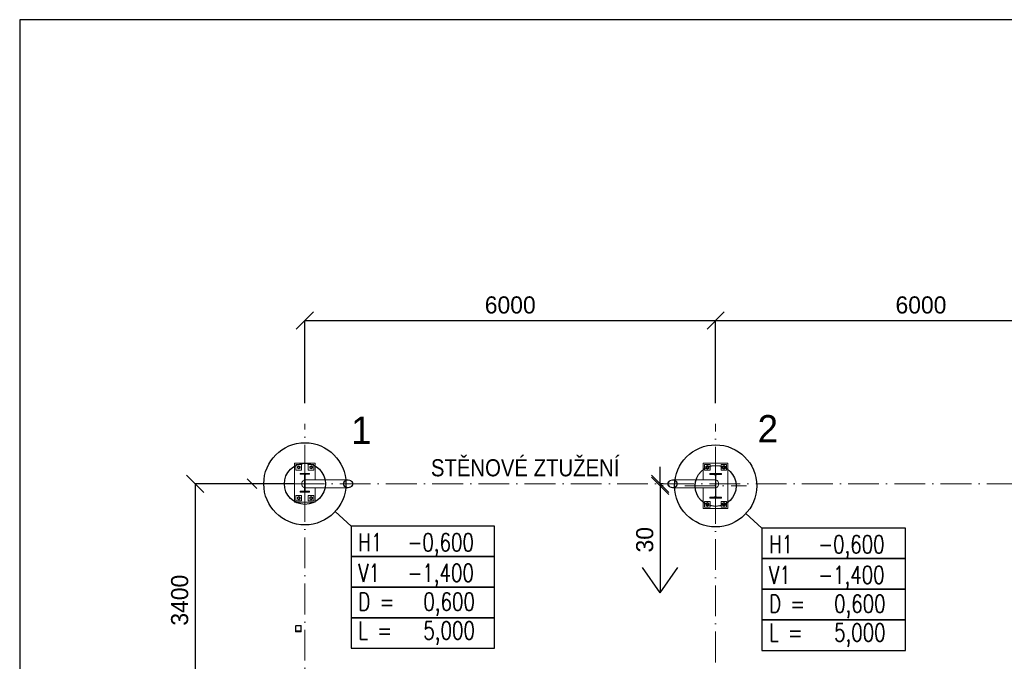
# Model space of a CAD drawing. Header units: millimetres. Extents: x -189 to 208706, y -45399 to 29996.
# Tile 5 of 16: x -189 to 14195, y 20622 to 29996. Entities that reach past the tile are written whole.
import ezdxf

# ---------------------------------------------------------------- set-up
doc = ezdxf.new("R2010")
doc.units = ezdxf.units.MM
doc.header["$LTSCALE"] = 0.5
doc.linetypes.add('ACAD_ISO10W100', pattern=[18, 12, -3, 0, -3])
doc.linetypes.add('XKITLINE00', pattern=[0])
for name, color, linetype in [('CISLA', 2, 'Continuous'), ('KOTY', 4, 'Continuous'), ('PILOTY', 2, 'Continuous')]:
    doc.layers.add(name, color=color, linetype=linetype)
for name, color, linetype, lineweight in [('Kóta', 4, 'Continuous', 0), ('Mřížka', 4, 'ACAD_ISO10W100', 0), ('Položka', 1, 'Continuous', 0), ('Text', 7, 'Continuous', 0)]:
    doc.layers.add(name, color=color, linetype=linetype, lineweight=lineweight)
doc.styles.add('ARIAL', font='ARIAL.TTF')
doc.styles.add('RomanS', font='romans.shx')
doc.dimstyles.new('ISO-25', dxfattribs={"dimscale": 100, "dimtxt": 2.5, "dimasz": 2.5, "dimexe": 0, "dimexo": 3, "dimgap": 1, "dimtad": 3, "dimdec": 0, "dimtxsty": 'Standard', "dimblk": 'OBLIQUE', "dimcen": 2.5, "dimclrd": 256, "dimclre": 256, "dimadec": 0, "dimazin": 0, "dimtfac": 1, "dimtdec": 0, "dimtmove": 0, "dimatfit": 3, "dimfxl": 0, "dimlwd": -1, "dimlwe": -1, "dimarcsym": 0})

# ---------------------------------------------------------------- blocks, each defined once
blk = doc.blocks.new('_Oblique')
at = {"color": 0, "linetype": 'ByBlock', "lineweight": -2}
blk.add_line((-0.5, -0.5), (0.5, 0.5), dxfattribs=at)
blk = doc.blocks.new('*D2')
at = {"layer": 'Defpoints', "color": 0}
for p in [(9977, 25602), (3977, 24092), (9977, 24092)]:
    blk.add_point(p, dxfattribs=at)
at = {"layer": 'KOTY'}
for p, q in [((3977, 24392), (3977, 25602)), ((3977, 25602), (9977, 25602)), ((9977, 24392), (9977, 25602))]:
    blk.add_line(p, q, dxfattribs=at)
at = {"layer": 'KOTY', "xscale": 250, "yscale": 250, "zscale": 250, "rotation": 180}
blk.add_blockref('_Oblique', (3977, 25602), dxfattribs=at)
at = {"layer": 'KOTY', "xscale": 250, "yscale": 250, "zscale": 250}
blk.add_blockref('_Oblique', (9977, 25602), dxfattribs=at)
at = {"layer": 'KOTY', "color": 0, "insert": (6977, 25827), "char_height": 250, "attachment_point": 5}
blk.add_mtext('6000', dxfattribs=at)
blk = doc.blocks.new('*D3')
at = {"layer": 'Defpoints', "color": 0}
for p in [(15977, 25602), (9977, 24092), (15977, 24092)]:
    blk.add_point(p, dxfattribs=at)
at = {"layer": 'KOTY'}
for p, q in [((9977, 24392), (9977, 25602)), ((9977, 25602), (15977, 25602)), ((15977, 24392), (15977, 25602))]:
    blk.add_line(p, q, dxfattribs=at)
at = {"layer": 'KOTY', "xscale": 250, "yscale": 250, "zscale": 250, "rotation": 180}
blk.add_blockref('_Oblique', (9977, 25602), dxfattribs=at)
at = {"layer": 'KOTY', "xscale": 250, "yscale": 250, "zscale": 250}
blk.add_blockref('_Oblique', (15977, 25602), dxfattribs=at)
at = {"layer": 'KOTY', "color": 0, "insert": (12977, 25827), "char_height": 250, "attachment_point": 5}
blk.add_mtext('6000', dxfattribs=at)
blk = doc.blocks.new('*D16')
at = {"layer": 'Defpoints', "color": 0}
for p in [(4125, 23215), (2374, 19815), (3732, 19815)]:
    blk.add_point(p, dxfattribs=at)
at = {"layer": 'KOTY'}
for p, q in [((3825, 23215), (2374, 23215)), ((2374, 23215), (2374, 19815)), ((3432, 19815), (2374, 19815))]:
    blk.add_line(p, q, dxfattribs=at)
at = {"layer": 'KOTY', "xscale": 250, "yscale": 250, "zscale": 250}
for p, rotation in [((2374, 23215), 90), ((2374, 19815), 270)]:
    blk.add_blockref('_Oblique', p, dxfattribs=dict(at, rotation=rotation))
at = {"layer": 'KOTY', "color": 0, "insert": (2149, 21515), "char_height": 250, "attachment_point": 5, "rotation": 90}
blk.add_mtext('3400', dxfattribs=at)
blk = doc.blocks.new('*D39')
at = {"layer": 'Defpoints', "color": 0}
for p in [(9168, 23185), (9511, 23215), (9511, 23185)]:
    blk.add_point(p, dxfattribs=at)
at = {"layer": 'KOTY'}
for p, q in [((9168, 23215), (9168, 23465)), ((9211, 23215), (9168, 23215)), ((9168, 23215), (9168, 23185)), ((9211, 23185), (9168, 23185)), ((9168, 23185), (9168, 22110))]:
    blk.add_line(p, q, dxfattribs=at)
at = {"layer": 'KOTY', "xscale": 250, "yscale": 250, "zscale": 250}
for p, rotation in [((9168, 23215), 270), ((9168, 23185), 90)]:
    blk.add_blockref('_Oblique', p, dxfattribs=dict(at, rotation=rotation))
at = {"layer": 'KOTY', "color": 0, "insert": (8943, 22398), "char_height": 250, "attachment_point": 5, "rotation": 90}
blk.add_mtext('30', dxfattribs=at)

msp = doc.modelspace()

# ---------------------------------------------------------------- linework, layer by layer
for p, q in [((71867.8, 29995.9), (-188.7, 29995.9)), ((-188.7, 29995.9), (-188.7, -18591.7)), ((4652.9, 22598.8), (4420.5, 22810.9)), ((10652.9, 22568.8), (10420.5, 22780.9))]:
    msp.add_line(p, q)
at = {"linetype": 'Continuous'}
for points in [[(4652.9, 22598.8), (4652.9, 22152.1), (6749, 22152.1), (6749, 22598.8)], [(10652.9, 22568.8), (10652.9, 22122.1), (12749, 22122.1), (12749, 22568.8)], [(4652.9, 22152.1), (4652.9, 21705.5), (6749, 21705.5), (6749, 22152.1)], [(10652.9, 22122.1), (10652.9, 21675.5), (12749, 21675.5), (12749, 22122.1)], [(4652.9, 21705.5), (4652.9, 21258.9), (6749, 21258.9), (6749, 21705.5)], [(10652.9, 21675.5), (10652.9, 21228.9), (12749, 21228.9), (12749, 21675.5)], [(4652.9, 21258.9), (4652.9, 20812.3), (6749, 20812.3), (6749, 21258.9)], [(10652.9, 21228.9), (10652.9, 20782.3), (12749, 20782.3), (12749, 21228.9)]]:
    msp.add_lwpolyline(points, close=True, dxfattribs=at)
at = {"layer": 'KOTY'}
for p, q in [((9168.5, 22110.3), (9168.5, 21622.8)), ((9168.5, 21622.8), (8909.8, 21991.2)), ((9168.5, 21622.8), (9427.2, 21991.2))]:
    msp.add_line(p, q, dxfattribs=at)
at = {"layer": 'Kóta', "linetype": 'XKITLINE00', "lineweight": 0}
for p, q in [((3136, 23286), (3277.4, 23144.6)), ((3236.8, 23215.3), (3406.7, 23215.3))]:
    msp.add_line(p, q, dxfattribs=at)
at = {"layer": 'Mřížka', "lineweight": 15, "ltscale": 75}
for p, q in [((3977.3, -970.4), (3977.3, 24092.1)), ((9977.3, 5754), (9977.3, 24092.1)), ((3136.8, 23215.3), (68450.2, 23215.3)), ((9527.3, 23185.3), (10427.3, 23185.3))]:
    msp.add_line(p, q, dxfattribs=at)
at = {"layer": 'PILOTY'}
for centre, radius in [((3977.3, 23215.3), 600), ((9977.3, 23185.3), 600), ((3977.3, 23215.3), 300), ((9977.3, 23185.3), 300)]:
    msp.add_circle(centre, radius, dxfattribs=at)
at = {"layer": 'Položka', "linetype": 'XKITLINE00', "lineweight": 0}
for p, q in [((3827.3, 23515.3), (3827.3, 22945.3)), ((3827.3, 23515.3), (4127.3, 23515.3)), ((3847.3, 23495.3), (3927.3, 23495.3)), ((3847.3, 23415.3), (3847.3, 23495.3)), ((3867.7, 23466.6), (3887.3, 23477.9)), ((3867.7, 23444), (3867.7, 23466.6)), ((3887.3, 23477.9), (3906.9, 23466.6)), ((3906.9, 23466.6), (3906.9, 23444)), ((3927.3, 23495.3), (3927.3, 23415.3)), ((4027.3, 23495.3), (4107.3, 23495.3)), ((4027.3, 23415.3), (4027.3, 23495.3)), ((4047.7, 23466.6), (4067.3, 23477.9)), ((4047.7, 23444), (4047.7, 23466.6)), ((4067.3, 23477.9), (4086.9, 23466.6)), ((4086.9, 23466.6), (4086.9, 23444)), ((4107.3, 23495.3), (4107.3, 23415.3)), ((4127.3, 23272.5), (4127.3, 23515.3)), ((9797.3, 23272.5), (9797.3, 23515.3)), ((9797.3, 23515.3), (10157.3, 23515.3)), ((9817.3, 23495.3), (9897.3, 23495.3)), ((9817.3, 23415.3), (9817.3, 23495.3)), ((9835.3, 23468), (9857.3, 23480.7)), ((9835.3, 23442.6), (9835.3, 23468)), ((9857.3, 23480.7), (9879.3, 23468)), ((9879.3, 23468), (9879.3, 23442.6)), ((9897.3, 23495.3), (9897.3, 23415.3)), ((10057.3, 23495.3), (10137.3, 23495.3)), ((10057.3, 23415.3), (10057.3, 23495.3)), ((10075.3, 23468), (10097.3, 23480.7)), ((10075.3, 23442.6), (10075.3, 23468)), ((10097.3, 23480.7), (10119.3, 23468)), ((10119.3, 23468), (10119.3, 23442.6)), ((10137.3, 23495.3), (10137.3, 23415.3)), ((10157.3, 23515.3), (10157.3, 22855.3)), ((3927.3, 23415.3), (3847.3, 23415.3)), ((3887.3, 23432.7), (3867.7, 23444)), ((3906.9, 23444), (3887.3, 23432.7)), ((3909.8, 23365.3), (4044.8, 23365.3)), ((3909.8, 23355.1), (3909.8, 23365.3)), ((3909.8, 23365.3), (4044.8, 23365.3)), ((3909.8, 23355.1), (3909.8, 23365.3)), ((3959, 23355.1), (3909.8, 23355.1)), ((3959, 23355.1), (3909.8, 23355.1)), ((3949.3, 23365.3), (3939.1, 23355.1)), ((3964.7, 23354), (3959, 23355.1)), ((3964.7, 23354), (3959, 23355.1)), ((3974, 23340.1), (3972.8, 23345.9)), ((3974, 23340.1), (3972.8, 23345.9)), ((3974, 23120.5), (3974, 23340.1)), ((3974, 23120.5), (3974, 23340.1)), ((3981.7, 23345.9), (3980.6, 23340.1)), ((3981.7, 23345.9), (3980.6, 23340.1)), ((3980.6, 23120.5), (3980.6, 23340.1)), ((3980.6, 23120.5), (3980.6, 23340.1)), ((3995.6, 23355.1), (3989.8, 23354)), ((3995.6, 23355.1), (3989.8, 23354)), ((4044.8, 23355.1), (3995.6, 23355.1)), ((4044.8, 23355.1), (3995.6, 23355.1)), ((4107.3, 23415.3), (4027.3, 23415.3)), ((4044.8, 23365.3), (4044.8, 23355.1)), ((4044.8, 23365.3), (4044.8, 23355.1)), ((4067.3, 23432.7), (4047.7, 23444)), ((4086.9, 23444), (4067.3, 23432.7)), ((9897.3, 23415.3), (9817.3, 23415.3)), ((9857.3, 23429.9), (9835.3, 23442.6)), ((9879.3, 23442.6), (9857.3, 23429.9)), ((9892.3, 23365.3), (10062.3, 23365.3)), ((9892.3, 23352.6), (9892.3, 23365.3)), ((9892.3, 23365.3), (10062.3, 23365.3)), ((9892.3, 23352.6), (9892.3, 23365.3)), ((9955.3, 23352.6), (9892.3, 23352.6)), ((9955.3, 23352.6), (9892.3, 23352.6)), ((9963.8, 23365.3), (9951.1, 23352.6)), ((9962.2, 23351.2), (9955.3, 23352.6)), ((9962.2, 23351.2), (9955.3, 23352.6)), ((9973.3, 23334.6), (9971.9, 23341.5)), ((9973.3, 23334.6), (9971.9, 23341.5)), ((9973.3, 23036), (9973.3, 23334.6)), ((9973.3, 23036), (9973.3, 23334.6)), ((9982.7, 23341.5), (9981.3, 23334.6)), ((9982.7, 23341.5), (9981.3, 23334.6)), ((9981.3, 23036), (9981.3, 23334.6)), ((9981.3, 23036), (9981.3, 23334.6)), ((9999.3, 23352.6), (9992.4, 23351.2)), ((9999.3, 23352.6), (9992.4, 23351.2)), ((10062.3, 23352.6), (9999.3, 23352.6)), ((10062.3, 23352.6), (9999.3, 23352.6)), ((10137.3, 23415.3), (10057.3, 23415.3)), ((10062.3, 23365.3), (10062.3, 23352.6)), ((10062.3, 23365.3), (10062.3, 23352.6)), ((10097.3, 23429.9), (10075.3, 23442.6)), ((10119.3, 23442.6), (10097.3, 23429.9)), ((3933.2, 23230.1), (3931.6, 23215.3)), ((3931.6, 23215.3), (3933.2, 23200.5)), ((3937.7, 23243.9), (3933.2, 23230.1)), ((3933.2, 23200.5), (3937.7, 23186.7)), ((3945, 23255.7), (3937.7, 23243.9)), ((3937.7, 23186.7), (3945, 23174.9)), ((3954.4, 23264.8), (3945, 23255.7)), ((3945, 23174.9), (3954.4, 23165.8)), ((3965.5, 23270.5), (3954.4, 23264.8)), ((3954.4, 23165.8), (3965.5, 23160.1)), ((3974, 23271.9), (3965.5, 23270.5)), ((3965.5, 23160.1), (3974, 23158.7)), ((3980.6, 23272.5), (4608.9, 23272.5)), ((3980.6, 23158.2), (4608.9, 23158.2)), ((4127.3, 22945.3), (4127.3, 23158.2)), ((4537.4, 23215.3), (4539.8, 23230.1)), ((4537.4, 23215.3), (4539.8, 23230.1)), ((4539.8, 23200.5), (4537.4, 23215.3)), ((4539.8, 23200.5), (4537.4, 23215.3)), ((4539.8, 23230.1), (4546.9, 23243.9)), ((4539.8, 23230.1), (4546.9, 23243.9)), ((4546.9, 23186.7), (4539.8, 23200.5)), ((4546.9, 23186.7), (4539.8, 23200.5)), ((4545.2, 23228.9), (4543, 23215.3)), ((4545.2, 23228.9), (4543, 23215.3)), ((4543, 23215.3), (4545.2, 23201.7)), ((4543, 23215.3), (4545.2, 23201.7)), ((4551.8, 23241.6), (4545.2, 23228.9)), ((4551.8, 23241.6), (4545.2, 23228.9)), ((4545.2, 23201.7), (4551.8, 23189)), ((4545.2, 23201.7), (4551.8, 23189)), ((4546.9, 23243.9), (4558.3, 23255.7)), ((4546.9, 23243.9), (4558.3, 23255.7)), ((4558.3, 23174.9), (4546.9, 23186.7)), ((4558.3, 23174.9), (4546.9, 23186.7)), ((4562.3, 23252.5), (4551.8, 23241.6)), ((4562.3, 23252.5), (4551.8, 23241.6)), ((4551.8, 23189), (4562.3, 23178.1)), ((4551.8, 23189), (4562.3, 23178.1)), ((4558.3, 23255.7), (4573.1, 23264.8)), ((4558.3, 23255.7), (4573.1, 23264.8)), ((4573.1, 23165.8), (4558.3, 23174.9)), ((4573.1, 23165.8), (4558.3, 23174.9)), ((4575.9, 23260.9), (4562.3, 23252.5)), ((4575.9, 23260.9), (4562.3, 23252.5)), ((4562.3, 23178.1), (4575.9, 23169.7)), ((4562.3, 23178.1), (4575.9, 23169.7)), ((4573.1, 23264.8), (4590.4, 23270.5)), ((4573.1, 23264.8), (4590.4, 23270.5)), ((4590.4, 23160.1), (4573.1, 23165.8)), ((4590.4, 23160.1), (4573.1, 23165.8)), ((4591.8, 23266.2), (4575.9, 23260.9)), ((4591.8, 23266.2), (4575.9, 23260.9)), ((4575.9, 23169.7), (4591.8, 23164.5)), ((4575.9, 23169.7), (4591.8, 23164.5)), ((4590.4, 23270.5), (4608.9, 23272.5)), ((4590.4, 23270.5), (4608.9, 23272.5)), ((4608.9, 23158.2), (4590.4, 23160.1)), ((4608.9, 23158.2), (4590.4, 23160.1)), ((4608.9, 23268), (4591.8, 23266.2)), ((4608.9, 23268), (4591.8, 23266.2)), ((4591.8, 23164.5), (4608.9, 23162.7)), ((4591.8, 23164.5), (4608.9, 23162.7)), ((4608.9, 23272.5), (4627.4, 23270.5)), ((4608.9, 23272.5), (4627.4, 23270.5)), ((4625.9, 23266.2), (4608.9, 23268)), ((4625.9, 23266.2), (4608.9, 23268)), ((4608.9, 23162.7), (4625.9, 23164.5)), ((4608.9, 23162.7), (4625.9, 23164.5)), ((4627.4, 23160.1), (4608.9, 23158.2)), ((4627.4, 23160.1), (4608.9, 23158.2)), ((4622.8, 23266.5), (4617.8, 23271.5)), ((4641.8, 23260.9), (4625.9, 23266.2)), ((4641.8, 23260.9), (4625.9, 23266.2)), ((4625.9, 23164.5), (4641.8, 23169.7)), ((4625.9, 23164.5), (4641.8, 23169.7)), ((4627.4, 23270.5), (4644.6, 23264.8)), ((4627.4, 23270.5), (4644.6, 23264.8)), ((4644.6, 23165.8), (4627.4, 23160.1)), ((4644.6, 23165.8), (4627.4, 23160.1)), ((4655.4, 23252.5), (4641.8, 23260.9)), ((4655.4, 23252.5), (4641.8, 23260.9)), ((4641.8, 23169.7), (4655.4, 23178.1)), ((4641.8, 23169.7), (4655.4, 23178.1)), ((4644.6, 23264.8), (4659.4, 23255.7)), ((4644.6, 23264.8), (4659.4, 23255.7)), ((4659.4, 23174.9), (4644.6, 23165.8)), ((4659.4, 23174.9), (4644.6, 23165.8)), ((4665.9, 23241.6), (4655.4, 23252.5)), ((4665.9, 23241.6), (4655.4, 23252.5)), ((4655.4, 23178.1), (4665.9, 23189)), ((4655.4, 23178.1), (4665.9, 23189)), ((4659.4, 23255.7), (4670.8, 23243.9)), ((4659.4, 23255.7), (4670.8, 23243.9)), ((4670.8, 23186.7), (4659.4, 23174.9)), ((4670.8, 23186.7), (4659.4, 23174.9)), ((4672.5, 23228.9), (4665.9, 23241.6)), ((4672.5, 23228.9), (4665.9, 23241.6)), ((4665.9, 23189), (4672.5, 23201.7)), ((4665.9, 23189), (4672.5, 23201.7)), ((4670.8, 23243.9), (4677.9, 23230.1)), ((4670.8, 23243.9), (4677.9, 23230.1)), ((4677.9, 23200.5), (4670.8, 23186.7)), ((4677.9, 23200.5), (4670.8, 23186.7)), ((4674.7, 23215.3), (4672.5, 23228.9)), ((4674.7, 23215.3), (4672.5, 23228.9)), ((4672.5, 23201.7), (4674.7, 23215.3)), ((4672.5, 23201.7), (4674.7, 23215.3)), ((4679.5, 23209.8), (4674.6, 23214.7)), ((4677.9, 23230.1), (4680.4, 23215.3)), ((4677.9, 23230.1), (4680.4, 23215.3)), ((4680.4, 23215.3), (4677.9, 23200.5)), ((4680.4, 23215.3), (4677.9, 23200.5)), ((9277.1, 23215.3), (9279.6, 23230.1)), ((9277.1, 23215.3), (9279.6, 23230.1)), ((9279.6, 23200.5), (9277.1, 23215.3)), ((9279.6, 23200.5), (9277.1, 23215.3)), ((9279.6, 23230.1), (9286.7, 23243.9)), ((9279.6, 23230.1), (9286.7, 23243.9)), ((9286.7, 23186.7), (9279.6, 23200.5)), ((9286.7, 23186.7), (9279.6, 23200.5)), ((9285, 23228.9), (9282.8, 23215.3)), ((9285, 23228.9), (9282.8, 23215.3)), ((9282.8, 23215.3), (9285, 23201.7)), ((9282.8, 23215.3), (9285, 23201.7)), ((9291.6, 23241.6), (9285, 23228.9)), ((9291.6, 23241.6), (9285, 23228.9)), ((9285, 23201.7), (9291.6, 23189)), ((9285, 23201.7), (9291.6, 23189)), ((9286.7, 23243.9), (9298.1, 23255.7)), ((9286.7, 23243.9), (9298.1, 23255.7)), ((9298.1, 23174.9), (9286.7, 23186.7)), ((9298.1, 23174.9), (9286.7, 23186.7)), ((9302.1, 23252.5), (9291.6, 23241.6)), ((9302.1, 23252.5), (9291.6, 23241.6)), ((9291.6, 23189), (9302.1, 23178.1)), ((9291.6, 23189), (9302.1, 23178.1)), ((9298.1, 23255.7), (9312.9, 23264.8)), ((9298.1, 23255.7), (9312.9, 23264.8)), ((9312.9, 23165.8), (9298.1, 23174.9)), ((9312.9, 23165.8), (9298.1, 23174.9)), ((9315.7, 23260.9), (9302.1, 23252.5)), ((9315.7, 23260.9), (9302.1, 23252.5)), ((9302.1, 23178.1), (9315.7, 23169.7)), ((9302.1, 23178.1), (9315.7, 23169.7)), ((9312.9, 23264.8), (9330.2, 23270.5)), ((9312.9, 23264.8), (9330.2, 23270.5)), ((9330.2, 23160.1), (9312.9, 23165.8)), ((9330.2, 23160.1), (9312.9, 23165.8)), ((9331.6, 23266.2), (9315.7, 23260.9)), ((9331.6, 23266.2), (9315.7, 23260.9)), ((9315.7, 23169.7), (9331.6, 23164.5)), ((9315.7, 23169.7), (9331.6, 23164.5)), ((9330.2, 23270.5), (9348.7, 23272.5)), ((9330.2, 23270.5), (9348.7, 23272.5)), ((9348.7, 23158.2), (9330.2, 23160.1)), ((9348.7, 23158.2), (9330.2, 23160.1)), ((9348.7, 23268), (9331.6, 23266.2)), ((9348.7, 23268), (9331.6, 23266.2)), ((9331.6, 23164.5), (9348.7, 23162.7)), ((9331.6, 23164.5), (9348.7, 23162.7)), ((9348.7, 23272.5), (9367.2, 23270.5)), ((9348.7, 23272.5), (9973.3, 23272.5)), ((9348.7, 23272.5), (9367.2, 23270.5)), ((9365.7, 23266.2), (9348.7, 23268)), ((9365.7, 23266.2), (9348.7, 23268)), ((9348.7, 23162.7), (9365.7, 23164.5)), ((9348.7, 23162.7), (9365.7, 23164.5)), ((9367.2, 23160.1), (9348.7, 23158.2)), ((9367.2, 23160.1), (9348.7, 23158.2)), ((9348.7, 23158.2), (9973.3, 23158.2)), ((9381.6, 23260.9), (9365.7, 23266.2)), ((9381.6, 23260.9), (9365.7, 23266.2)), ((9365.7, 23164.5), (9381.6, 23169.7)), ((9365.7, 23164.5), (9381.6, 23169.7)), ((9367.2, 23270.5), (9384.4, 23264.8)), ((9367.2, 23270.5), (9384.4, 23264.8)), ((9384.4, 23165.8), (9367.2, 23160.1)), ((9384.4, 23165.8), (9367.2, 23160.1)), ((9395.3, 23252.5), (9381.6, 23260.9)), ((9395.3, 23252.5), (9381.6, 23260.9)), ((9381.6, 23169.7), (9395.3, 23178.1)), ((9381.6, 23169.7), (9395.3, 23178.1)), ((9384.4, 23264.8), (9399.3, 23255.7)), ((9384.4, 23264.8), (9399.3, 23255.7)), ((9399.3, 23174.9), (9384.4, 23165.8)), ((9399.3, 23174.9), (9384.4, 23165.8)), ((9405.7, 23241.6), (9395.3, 23252.5)), ((9405.7, 23241.6), (9395.3, 23252.5)), ((9395.3, 23178.1), (9405.7, 23189)), ((9395.3, 23178.1), (9405.7, 23189)), ((9399.3, 23255.7), (9410.6, 23243.9)), ((9399.3, 23255.7), (9410.6, 23243.9)), ((9410.6, 23186.7), (9399.3, 23174.9)), ((9410.6, 23186.7), (9399.3, 23174.9)), ((9412.3, 23228.9), (9405.7, 23241.6)), ((9412.3, 23228.9), (9405.7, 23241.6)), ((9405.7, 23189), (9412.3, 23201.7)), ((9405.7, 23189), (9412.3, 23201.7)), ((9410.6, 23243.9), (9417.8, 23230.1)), ((9410.6, 23243.9), (9417.8, 23230.1)), ((9417.8, 23200.5), (9410.6, 23186.7)), ((9417.8, 23200.5), (9410.6, 23186.7)), ((9414.6, 23215.3), (9412.3, 23228.9)), ((9414.6, 23215.3), (9412.3, 23228.9)), ((9412.3, 23201.7), (9414.6, 23215.3)), ((9412.3, 23201.7), (9414.6, 23215.3)), ((9417.8, 23230.1), (9420.2, 23215.3)), ((9417.8, 23230.1), (9420.2, 23215.3)), ((9420.2, 23215.3), (9417.8, 23200.5)), ((9420.2, 23215.3), (9417.8, 23200.5)), ((9797.3, 22855.3), (9797.3, 23158.2)), ((9989.1, 23270.5), (9981.3, 23271.8)), ((9981.3, 23158.8), (9989.1, 23160.1)), ((10000.1, 23264.8), (9989.1, 23270.5)), ((9989.1, 23160.1), (10000.1, 23165.8)), ((10009.6, 23255.7), (10000.1, 23264.8)), ((10000.1, 23165.8), (10009.6, 23174.9)), ((10016.8, 23243.9), (10009.6, 23255.7)), ((10009.6, 23174.9), (10016.8, 23186.7)), ((10021.4, 23230.1), (10016.8, 23243.9)), ((10016.8, 23186.7), (10021.4, 23200.5)), ((10022.9, 23215.3), (10021.4, 23230.1)), ((10021.4, 23200.5), (10022.9, 23215.3)), ((3847.3, 23045.3), (3927.3, 23045.3)), ((3847.3, 22965.3), (3847.3, 23045.3)), ((3867.7, 23016.6), (3887.3, 23027.9)), ((3867.7, 22994), (3867.7, 23016.6)), ((3887.3, 23027.9), (3906.9, 23016.6)), ((3906.9, 23016.6), (3906.9, 22994)), ((3909.8, 23105.5), (3959, 23105.5)), ((3909.8, 23095.3), (3909.8, 23105.5)), ((3909.8, 23105.5), (3959, 23105.5)), ((3909.8, 23095.3), (3909.8, 23105.5)), ((4044.8, 23095.3), (3909.8, 23095.3)), ((4044.8, 23095.3), (3909.8, 23095.3)), ((3927.3, 23045.3), (3927.3, 22965.3)), ((3959, 23105.5), (3964.7, 23106.7)), ((3959, 23105.5), (3964.7, 23106.7)), ((3972.8, 23114.8), (3974, 23120.5)), ((3972.8, 23114.8), (3974, 23120.5)), ((3980.6, 23120.5), (3981.7, 23114.8)), ((3980.6, 23120.5), (3981.7, 23114.8)), ((3989.8, 23106.7), (3995.6, 23105.5)), ((3989.8, 23106.7), (3995.6, 23105.5)), ((3995.6, 23105.5), (4044.8, 23105.5)), ((3995.6, 23105.5), (4044.8, 23105.5)), ((4027.3, 23045.3), (4107.3, 23045.3)), ((4027.3, 22965.3), (4027.3, 23045.3)), ((4044.8, 23101.6), (4038.5, 23095.3)), ((4044.8, 23105.5), (4044.8, 23095.3)), ((4044.8, 23105.5), (4044.8, 23095.3)), ((4047.7, 23016.6), (4067.3, 23027.9)), ((4047.7, 22994), (4047.7, 23016.6)), ((4067.3, 23027.9), (4086.9, 23016.6)), ((4086.9, 23016.6), (4086.9, 22994)), ((4107.3, 23045.3), (4107.3, 22965.3)), ((9892.3, 23018), (9955.3, 23018)), ((9892.3, 23005.3), (9892.3, 23018)), ((9892.3, 23018), (9955.3, 23018)), ((9892.3, 23005.3), (9892.3, 23018)), ((9955.3, 23018), (9962.2, 23019.4)), ((9955.3, 23018), (9962.2, 23019.4)), ((9984.3, 23026.6), (9963, 23005.3)), ((9971.9, 23029.1), (9973.3, 23036)), ((9971.9, 23029.1), (9973.3, 23036)), ((9981.3, 23036), (9982.7, 23029.1)), ((9981.3, 23036), (9982.7, 23029.1)), ((9992.4, 23019.4), (9999.3, 23018)), ((9992.4, 23019.4), (9999.3, 23018)), ((9999.3, 23018), (10062.3, 23018)), ((9999.3, 23018), (10062.3, 23018)), ((10062.3, 23018), (10062.3, 23005.3)), ((10062.3, 23018), (10062.3, 23005.3)), ((3827.3, 22945.3), (4127.3, 22945.3)), ((3927.3, 22965.3), (3847.3, 22965.3)), ((3887.3, 22982.7), (3867.7, 22994)), ((3906.9, 22994), (3887.3, 22982.7)), ((4107.3, 22965.3), (4027.3, 22965.3)), ((4067.3, 22982.7), (4047.7, 22994)), ((4086.9, 22994), (4067.3, 22982.7)), ((9817.3, 22955.3), (9897.3, 22955.3)), ((9817.3, 22875.3), (9817.3, 22955.3)), ((9897.3, 22875.3), (9817.3, 22875.3)), ((9835.3, 22928), (9857.3, 22940.7)), ((9835.3, 22902.6), (9835.3, 22928)), ((9857.3, 22889.9), (9835.3, 22902.6)), ((9857.3, 22940.7), (9879.3, 22928)), ((9879.3, 22902.6), (9857.3, 22889.9)), ((9879.3, 22928), (9879.3, 22902.6)), ((10062.3, 23005.3), (9892.3, 23005.3)), ((10062.3, 23005.3), (9892.3, 23005.3)), ((9897.3, 22955.3), (9897.3, 22875.3)), ((10057.3, 22955.3), (10137.3, 22955.3)), ((10057.3, 22875.3), (10057.3, 22955.3)), ((10137.3, 22875.3), (10057.3, 22875.3)), ((10075.3, 22928), (10097.3, 22940.7)), ((10075.3, 22902.6), (10075.3, 22928)), ((10097.3, 22889.9), (10075.3, 22902.6)), ((10097.3, 22940.7), (10119.3, 22928)), ((10119.3, 22902.6), (10097.3, 22889.9)), ((10119.3, 22928), (10119.3, 22902.6)), ((10137.3, 22955.3), (10137.3, 22875.3)), ((9797.3, 22855.3), (10157.3, 22855.3)), ((3847.2, 21144.7), (3850.3, 21145.3)), ((3847.2, 21144.7), (3850.3, 21145.3)), ((3850.3, 21145.3), (3914.3, 21145.3)), ((3850.3, 21145.3), (3914.3, 21145.3)), ((3914.3, 21145.3), (3917.3, 21144.7)), ((3914.3, 21145.3), (3917.3, 21144.7)), ((3842.3, 21137.3), (3842.9, 21140.4)), ((3842.3, 21137.3), (3842.9, 21140.4)), ((3842.3, 21073.3), (3842.3, 21137.3)), ((3842.3, 21073.3), (3842.3, 21137.3)), ((3842.9, 21070.2), (3842.3, 21073.3)), ((3842.9, 21070.2), (3842.3, 21073.3)), ((3842.3, 21065.3), (3922.3, 21065.3)), ((3842.3, 21052.6), (3842.3, 21065.3)), ((3842.3, 21065.3), (3922.3, 21065.3)), ((3842.3, 21052.6), (3842.3, 21065.3)), ((3922.3, 21052.6), (3842.3, 21052.6)), ((3922.3, 21052.6), (3842.3, 21052.6)), ((3846.6, 21138.8), (3846.3, 21137.3)), ((3846.6, 21138.8), (3846.3, 21137.3)), ((3846.3, 21073.3), (3846.3, 21137.3)), ((3846.3, 21073.3), (3846.3, 21137.3)), ((3846.3, 21073.3), (3846.6, 21071.8)), ((3846.3, 21073.3), (3846.6, 21071.8)), ((3847.5, 21140.1), (3846.6, 21138.8)), ((3847.5, 21140.1), (3846.6, 21138.8)), ((3846.6, 21071.8), (3847.5, 21070.5)), ((3846.6, 21071.8), (3847.5, 21070.5)), ((3850.3, 21065.3), (3847.2, 21065.9)), ((3850.3, 21065.3), (3847.2, 21065.9)), ((3848.8, 21141), (3847.5, 21140.1)), ((3848.8, 21141), (3847.5, 21140.1)), ((3847.5, 21070.5), (3848.8, 21069.6)), ((3847.5, 21070.5), (3848.8, 21069.6)), ((3850.3, 21141.3), (3848.8, 21141)), ((3850.3, 21141.3), (3848.8, 21141)), ((3848.8, 21069.6), (3850.3, 21069.3)), ((3848.8, 21069.6), (3850.3, 21069.3)), ((3850.3, 21141.3), (3914.3, 21141.3)), ((3850.3, 21141.3), (3914.3, 21141.3)), ((3850.3, 21069.3), (3914.3, 21069.3)), ((3850.3, 21069.3), (3914.3, 21069.3)), ((3850.3, 21065.3), (3914.3, 21065.3)), ((3850.3, 21065.3), (3914.3, 21065.3)), ((3922.3, 21055.9), (3912.9, 21065.3)), ((3915.8, 21141), (3914.3, 21141.3)), ((3915.8, 21141), (3914.3, 21141.3)), ((3914.3, 21069.3), (3915.8, 21069.6)), ((3914.3, 21069.3), (3915.8, 21069.6)), ((3917.3, 21065.9), (3914.3, 21065.3)), ((3917.3, 21065.9), (3914.3, 21065.3)), ((3917.1, 21140.1), (3915.8, 21141)), ((3917.1, 21140.1), (3915.8, 21141)), ((3915.8, 21069.6), (3917.1, 21070.5)), ((3915.8, 21069.6), (3917.1, 21070.5)), ((3918, 21138.8), (3917.1, 21140.1)), ((3918, 21138.8), (3917.1, 21140.1)), ((3917.1, 21070.5), (3918, 21071.8)), ((3917.1, 21070.5), (3918, 21071.8)), ((3918.3, 21137.3), (3918, 21138.8)), ((3918.3, 21137.3), (3918, 21138.8)), ((3918, 21071.8), (3918.3, 21073.3)), ((3918, 21071.8), (3918.3, 21073.3)), ((3918.3, 21073.3), (3918.3, 21137.3)), ((3918.3, 21073.3), (3918.3, 21137.3)), ((3921.7, 21140.4), (3922.3, 21137.3)), ((3921.7, 21140.4), (3922.3, 21137.3)), ((3922.3, 21073.3), (3921.7, 21070.2)), ((3922.3, 21073.3), (3921.7, 21070.2)), ((3922.3, 21073.3), (3922.3, 21137.3)), ((3922.3, 21073.3), (3922.3, 21137.3)), ((3922.3, 21065.3), (3922.3, 21052.6)), ((3922.3, 21065.3), (3922.3, 21052.6))]:
    msp.add_line(p, q, dxfattribs=at)
for centre, radius, start, end in [((3887.3, 23455.3), 13.5, 0, 180), ((3887.3, 23455.3), 13.5, 180, 0), ((4067.3, 23455.3), 13.5, 0, 180), ((4067.3, 23455.3), 13.5, 180, 0), ((9857.3, 23455.3), 15, 0, 180), ((9857.3, 23455.3), 15, 180, 0), ((10097.3, 23455.3), 15, 0, 180), ((10097.3, 23455.3), 15, 180, 0), ((3959, 23340.1), 15, 22.5, 67.5), ((3959, 23340.1), 15, 22.5, 67.5), ((3995.6, 23340.1), 15, 112.5, 157.5), ((3995.6, 23340.1), 15, 112.5, 157.5), ((9955.3, 23334.6), 18, 22.5, 67.5), ((9955.3, 23334.6), 18, 22.5, 67.5), ((9999.3, 23334.6), 18, 112.5, 157.5), ((9999.3, 23334.6), 18, 112.5, 157.5), ((3887.3, 23005.3), 13.5, 0, 180), ((3959, 23120.5), 15, 292.5, 337.5), ((3959, 23120.5), 15, 292.5, 337.5), ((3995.6, 23120.5), 15, 202.5, 247.5), ((3995.6, 23120.5), 15, 202.5, 247.5), ((4067.3, 23005.3), 13.5, 0, 180), ((9955.3, 23036), 18, 292.5, 337.5), ((9955.3, 23036), 18, 292.5, 337.5), ((9999.3, 23036), 18, 202.5, 247.5), ((9999.3, 23036), 18, 202.5, 247.5), ((3887.3, 23005.3), 13.5, 180, 0), ((4067.3, 23005.3), 13.5, 180, 0), ((9857.3, 22915.3), 15, 0, 180), ((9857.3, 22915.3), 15, 180, 0), ((10097.3, 22915.3), 15, 0, 180), ((10097.3, 22915.3), 15, 180, 0), ((3850.3, 21137.3), 8, 112.5, 157.5), ((3850.3, 21137.3), 8, 112.5, 157.5), ((3914.3, 21137.3), 8, 22.5, 67.5), ((3914.3, 21137.3), 8, 22.5, 67.5), ((3850.3, 21073.3), 8, 202.5, 247.5), ((3850.3, 21073.3), 8, 202.5, 247.5), ((3914.3, 21073.3), 8, 292.5, 337.5), ((3914.3, 21073.3), 8, 292.5, 337.5)]:
    msp.add_arc(centre, radius, start, end, dxfattribs=at)

# ---------------------------------------------------------------- texts
at = {"linetype": 'Continuous', "style": 'RomanS', "width": 0.75}
for s, p in [('H1', (4758, 22231)), ('-0,600', (5476.4, 22231)), ('H1', (10758, 22201)), ('-0,600', (11476.4, 22201)), ('V1', (4758, 21784.3)), ('-1,400', (5476.4, 21784.3)), ('V1', (10758, 21754.3)), ('-1,400', (11476.4, 21754.3)), ('D =', (4758, 21363.6)), ('0,600', (5708.2, 21363.6)), ('D =', (10758, 21333.6)), ('0,600', (11708.2, 21333.6)), ('L =', (4758, 20942.8)), ('5,000', (5708.2, 20942.8)), ('L =', (10758, 20912.8)), ('5,000', (11708.2, 20912.8))]:
    msp.add_text(s, height=259.88, dxfattribs=at).set_placement(p)
at = {"layer": 'CISLA'}
for s, p in [('1', (4652.4, 23797.8)), ('2', (10591.3, 23819.3))]:
    msp.add_text(s, height=400, dxfattribs=at).set_placement(p)
at = {"layer": 'Text', "style": 'ARIAL', "width": 0.85}
msp.add_text('STĚNOVÉ ZTUŽENÍ', height=250, dxfattribs=at).set_placement((5818.3, 23324.5))

# ---------------------------------------------------------------- dimensions: what is measured, and where the dimension line sits
at = {"layer": 'KOTY'}
dim = msp.add_linear_dim(base=(9977.3, 25601.5), p1=(3977.3, 24092.1), p2=(9977.3, 24092.1), dimstyle='ISO-25', dxfattribs=at)
dim.commit()
dim.dimension.update_dxf_attribs({"geometry": '*D2', "text_midpoint": (6977.3, 25826.5)})
dim = msp.add_linear_dim(base=(15977.3, 25601.5), p1=(9977.3, 24092.1), p2=(15977.3, 24092.1), dimstyle='ISO-25', override={"dimtmove": 1}, dxfattribs=at)
dim.commit()
dim.dimension.update_dxf_attribs({"geometry": '*D3', "text_midpoint": (12977.3, 25826.5)})
for base, p1, p2, picture, middle in [((9168.5, 23185.3), (9511.4, 23215.3), (9511.4, 23185.3), '*D39', (8943.5, 22397.8)), ((2374, 19815.3), (4125.4, 23215.3), (3732.3, 19815.3), '*D16', (2149, 21515.3))]:
    dim = msp.add_linear_dim(base=base, p1=p1, p2=p2, angle=90, dimstyle='ISO-25', dxfattribs=at)
    dim.commit()
    dim.dimension.update_dxf_attribs({"geometry": picture, "text_midpoint": middle})

doc.saveas('drawing.dxf')
